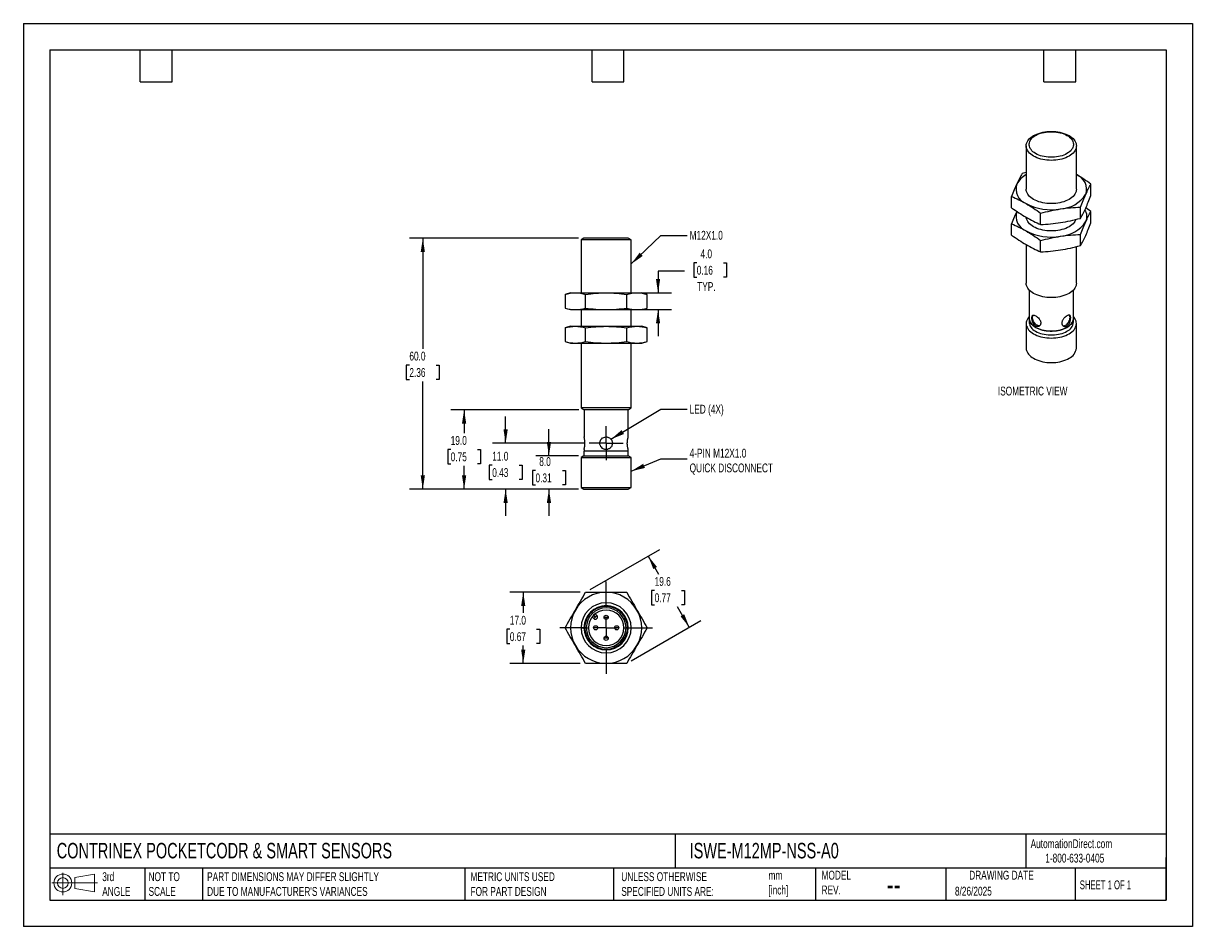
# Model space of a CAD drawing. Header units: millimetres. Extents: x 0 to 279, y 0 to 216.
import ezdxf

# ---------------------------------------------------------------- set-up
doc = ezdxf.new("R2010")
doc.units = ezdxf.units.MM
doc.linetypes.add('CENTERX2', pattern=[20.32, 12.7, -2.54, 2.54, -2.54])
doc.layers.add('CENTER', color=40, linetype='CENTERX2')
doc.layers.add('DIMENSIONS', color=140, linetype='Continuous', lineweight=25)
doc.layers.add('TEXT', color=140, linetype='Continuous', lineweight=25)
doc.styles.add('SLDTEXTSTYLE0', font='TXT', dxfattribs={"width": 0.7})
doc.styles.add('SLDTEXTSTYLE1', font='TXT', dxfattribs={"width": 0.65})
doc.dimstyles.new('SLDDIMSTYLE0', dxfattribs={"dimtxt": 2.158008, "dimasz": 3.302, "dimexe": 0, "dimexo": 0.0625, "dimgap": 0.539502, "dimtad": 0, "dimtih": 1, "dimtoh": 1, "dimdec": 1, "dimrnd": 1e-09, "dimzin": 4, "dimdsep": 46, "dimtxsty": 'SLDTEXTSTYLE0', "dimsah": 1, "dimcen": 0.09, "dimadec": 0, "dimazin": 1, "dimtfac": 1, "dimtdec": 1, "dimtmove": 0, "dimatfit": 0, "dimfxl": 0, "dimfrac": 2, "dimtolj": 1, "dimtzin": 12, "dimarcsym": 0})
doc.dimstyles.new('SLDDIMSTYLE1', dxfattribs={"dimtxt": 2.158008, "dimasz": 3.302, "dimexe": 0, "dimexo": 0.0625, "dimgap": 0.539502, "dimtad": 0, "dimtih": 1, "dimtoh": 1, "dimdec": 1, "dimrnd": 1e-09, "dimzin": 4, "dimdsep": 46, "dimtxsty": 'SLDTEXTSTYLE0', "dimsah": 1, "dimcen": 0.09, "dimadec": 0, "dimazin": 1, "dimtfac": 1, "dimtdec": 1, "dimtofl": 0, "dimtmove": 0, "dimatfit": 3, "dimfxl": 0, "dimfrac": 2, "dimtolj": 1, "dimtzin": 12, "dimarcsym": 0})
doc.dimstyles.new('SLDDIMSTYLE2', dxfattribs={"dimtxt": 0.18, "dimasz": 3.302, "dimexe": 0, "dimexo": 0.0625, "dimgap": 0, "dimtad": 0, "dimtih": 1, "dimtoh": 1, "dimdec": 0, "dimrnd": 1e-09, "dimzin": 0, "dimdsep": 46, "dimtxsty": 'Standard', "dimsah": 1, "dimcen": 0.09, "dimadec": 0, "dimazin": 0, "dimtfac": 3.302, "dimtdec": 0, "dimtofl": 0, "dimtmove": 0, "dimatfit": 3, "dimfxl": 0, "dimfrac": 2, "dimtolj": 1, "dimtzin": 0, "dimarcsym": 0})
doc.dimstyles.new('SLDDIMSTYLE3', dxfattribs={"dimtxt": 2.158008, "dimasz": 3.302, "dimexe": 0, "dimexo": 0.0625, "dimgap": 0.539502, "dimtad": 0, "dimtih": 1, "dimtoh": 1, "dimdec": 1, "dimrnd": 1e-09, "dimzin": 12, "dimdsep": 46, "dimtxsty": 'SLDTEXTSTYLE0', "dimsah": 1, "dimcen": 0.09, "dimadec": 0, "dimazin": 3, "dimtfac": 1, "dimtdec": 1, "dimtofl": 0, "dimtmove": 0, "dimatfit": 3, "dimfxl": 0, "dimfrac": 2, "dimtolj": 1, "dimtzin": 12, "dimarcsym": 0})

# ---------------------------------------------------------------- blocks, each defined once
blk = doc.blocks.new('Block11')
at = {"color": 7, "linetype": 'Continuous', "lineweight": 18}
for p, q in [((0, 2.88), (10.87, 2.88)), ((2.59, 5.31), (2.59, 0)), ((5.48, 4.17), (10.18, 5.03)), ((5.48, 1.6), (5.48, 4.17)), ((10.18, 5.03), (10.18, 0.73)), ((5.48, 1.6), (10.18, 0.73))]:
    blk.add_line(p, q, dxfattribs=at)
for radius in [2.15, 1.29]:
    blk.add_circle((2.59, 2.88), radius, dxfattribs=at)
blk = doc.blocks.new('Block12')
at = {"color": 7, "linetype": 'Continuous'}
blk.add_blockref('Block11', (0, 0), dxfattribs=at)
blk = doc.blocks.new('_D')
at = {"layer": 'DIMENSIONS'}
for p, q in [((125.59, 112.54), (125.59, 118.89)), ((132.69, 112.54), (122.42, 112.54)), ((122.38, 109.02), (121.66, 109.02)), ((121.66, 109.02), (121.66, 105.59)), ((128.8, 109.02), (129.52, 109.02)), ((129.52, 109.02), (129.52, 105.59)), ((121.66, 105.59), (122.38, 105.59)), ((132.69, 104.55), (122.42, 104.55)), ((125.59, 104.55), (125.59, 98.2)), ((129.52, 105.59), (128.8, 105.59))]:
    blk.add_line(p, q, dxfattribs=at)
for points in [[(125.59, 112.54), (126.1, 115.84), (125.08, 115.84)], [(125.59, 104.55), (125.08, 101.25), (126.1, 101.25)]]:
    blk.add_solid(points, dxfattribs=at)
at = {"layer": 'DIMENSIONS', "char_height": 2.117, "attachment_point": 1, "style": 'SLDTEXTSTYLE0'}
for s, insert in [('8.0', (123.28, 112.23)), ('0.31', (122.38, 108.32))]:
    blk.add_mtext(s, dxfattribs=dict(at, insert=insert))
blk = doc.blocks.new('_D_1')
at = {"layer": 'DIMENSIONS'}
for p, q in [((115.24, 115.55), (115.24, 121.9)), ((133.95, 115.55), (112.07, 115.55)), ((112.04, 110.29), (111.31, 110.29)), ((111.31, 110.29), (111.31, 106.86)), ((118.45, 110.29), (119.17, 110.29)), ((119.17, 110.29), (119.17, 106.86)), ((111.31, 106.86), (112.04, 106.86)), ((119.17, 106.86), (118.45, 106.86)), ((132.69, 104.55), (112.07, 104.55)), ((115.24, 104.55), (115.24, 98.2))]:
    blk.add_line(p, q, dxfattribs=at)
for points in [[(115.24, 115.55), (115.75, 118.85), (114.73, 118.85)], [(115.24, 104.55), (114.73, 101.25), (115.75, 101.25)]]:
    blk.add_solid(points, dxfattribs=at)
at = {"layer": 'DIMENSIONS', "char_height": 2.117, "attachment_point": 1, "style": 'SLDTEXTSTYLE0'}
for s, insert in [('11.0', (112.04, 113.5)), ('0.43', (112.04, 109.59))]:
    blk.add_mtext(s, dxfattribs=dict(at, insert=insert))
blk = doc.blocks.new('_D_2')
at = {"layer": 'DIMENSIONS'}
for p, q in [((132.72, 123.55), (102.14, 123.55)), ((105.32, 123.55), (105.32, 117.97)), ((102.11, 114.06), (101.39, 114.06)), ((101.39, 114.06), (101.39, 110.63)), ((108.52, 114.06), (109.25, 114.06)), ((109.25, 114.06), (109.25, 110.63)), ((101.39, 110.63), (102.11, 110.63)), ((105.32, 104.55), (105.32, 110.15)), ((109.25, 110.63), (108.52, 110.63)), ((132.69, 104.55), (102.14, 104.55))]:
    blk.add_line(p, q, dxfattribs=at)
for points in [[(105.32, 123.55), (104.81, 120.25), (105.82, 120.25)], [(105.32, 104.55), (105.82, 107.85), (104.81, 107.85)]]:
    blk.add_solid(points, dxfattribs=at)
at = {"layer": 'DIMENSIONS', "char_height": 2.117, "attachment_point": 1, "style": 'SLDTEXTSTYLE0'}
for s, insert in [('19.0', (102.11, 117.27)), ('0.75', (102.11, 113.36))]:
    blk.add_mtext(s, dxfattribs=dict(at, insert=insert))
blk = doc.blocks.new('_D_3')
at = {"layer": 'DIMENSIONS'}
for p, q in [((132.69, 164.55), (92.27, 164.55)), ((95.45, 164.55), (95.45, 138.13)), ((92.24, 134.22), (91.51, 134.22)), ((91.51, 134.22), (91.51, 130.79)), ((98.65, 134.22), (99.38, 134.22)), ((99.38, 134.22), (99.38, 130.79)), ((91.51, 130.79), (92.24, 130.79)), ((95.45, 104.55), (95.45, 130.31)), ((99.38, 130.79), (98.65, 130.79)), ((132.69, 104.55), (92.27, 104.55))]:
    blk.add_line(p, q, dxfattribs=at)
for points in [[(95.45, 164.55), (94.94, 161.25), (95.95, 161.25)], [(95.45, 104.55), (95.95, 107.85), (94.94, 107.85)]]:
    blk.add_solid(points, dxfattribs=at)
at = {"layer": 'DIMENSIONS', "char_height": 2.117, "attachment_point": 1, "style": 'SLDTEXTSTYLE0'}
for s, insert in [('60.0', (92.24, 137.43)), ('2.36', (92.24, 133.52))]:
    blk.add_mtext(s, dxfattribs=dict(at, insert=insert))
blk = doc.blocks.new('_D_4')
at = {"layer": 'DIMENSIONS'}
for p, q in [((158.01, 156.65), (151.66, 156.65)), ((151.66, 156.65), (151.66, 151.49)), ((160.91, 158.67), (160.19, 158.67)), ((160.19, 158.67), (160.19, 155.24)), ((167.33, 158.67), (168.05, 158.67)), ((168.05, 158.67), (168.05, 155.24)), ((160.19, 155.24), (160.91, 155.24)), ((168.05, 155.24), (167.33, 155.24)), ((147.89, 151.49), (154.84, 151.49)), ((147.89, 147.49), (154.84, 147.49)), ((151.66, 147.49), (151.66, 141.14))]:
    blk.add_line(p, q, dxfattribs=at)
for points in [[(151.66, 151.49), (152.17, 154.79), (151.16, 154.79)], [(151.66, 147.49), (151.16, 144.18), (152.17, 144.18)]]:
    blk.add_solid(points, dxfattribs=at)
at = {"layer": 'DIMENSIONS', "char_height": 2.117, "attachment_point": 1, "style": 'SLDTEXTSTYLE0'}
for s, insert in [('4.0', (161.81, 161.88)), ('0.16', (160.91, 157.96)), ('TYP.', (161.02, 154.05))]:
    blk.add_mtext(s, dxfattribs=dict(at, insert=insert))
blk = doc.blocks.new('SW_CENTERMARKSYMBOL_0')
at = {"layer": 'CENTER', "color": 0}
for p, q in [((0, 2.54), (0, 4.04)), ((-2.54, 0), (-4.04, 0)), ((0, 0), (-2.54, 0)), ((0, 0), (0, 2.54)), ((0, 0), (0, -2.54)), ((0, 0), (2.54, 0)), ((2.54, 0), (4.04, 0)), ((0, -2.54), (0, -4.04))]:
    blk.add_line(p, q, dxfattribs=at)
blk = doc.blocks.new('_D_5')
at = {"layer": 'DIMENSIONS'}
for p, q in [((133.08, 79.93), (116.27, 79.93)), ((119.45, 79.93), (119.45, 74.99)), ((116.24, 71.07), (115.51, 71.07)), ((115.51, 71.07), (115.51, 67.64)), ((122.65, 71.07), (123.38, 71.07)), ((123.38, 71.07), (123.38, 67.64)), ((115.51, 67.64), (116.24, 67.64)), ((119.45, 62.93), (119.45, 67.16)), ((123.38, 67.64), (122.65, 67.64)), ((133.08, 62.93), (116.27, 62.93))]:
    blk.add_line(p, q, dxfattribs=at)
for points in [[(119.45, 79.93), (118.94, 76.63), (119.95, 76.63)], [(119.45, 62.93), (119.95, 66.23), (118.94, 66.23)]]:
    blk.add_solid(points, dxfattribs=at)
at = {"layer": 'DIMENSIONS', "char_height": 2.117, "attachment_point": 1, "style": 'SLDTEXTSTYLE0'}
for s, insert in [('17.0', (116.24, 74.29)), ('0.67', (116.24, 70.37))]:
    blk.add_mtext(s, dxfattribs=dict(at, insert=insert))
blk = doc.blocks.new('_D_6')
at = {"layer": 'DIMENSIONS'}
for p, q in [((135.45, 80.56), (152.07, 90.16)), ((149.32, 88.57), (151.79, 84.28)), ((150.85, 80.37), (150.12, 80.37)), ((150.12, 80.37), (150.12, 76.94)), ((157.26, 80.37), (157.98, 80.37)), ((157.98, 80.37), (157.98, 76.94)), ((150.12, 76.94), (150.85, 76.94)), ((159.13, 71.57), (156.31, 76.46)), ((157.98, 76.94), (157.26, 76.94)), ((145.27, 63.56), (161.88, 73.16))]:
    blk.add_line(p, q, dxfattribs=at)
for points in [[(149.32, 88.57), (150.53, 85.46), (151.41, 85.96)], [(159.13, 71.57), (157.92, 74.68), (157.04, 74.17)]]:
    blk.add_solid(points, dxfattribs=at)
at = {"layer": 'DIMENSIONS', "char_height": 2.117, "attachment_point": 1, "style": 'SLDTEXTSTYLE0'}
for s, insert in [('19.6', (150.85, 83.58)), ('0.77', (150.85, 79.67))]:
    blk.add_mtext(s, dxfattribs=dict(at, insert=insert))
blk = doc.blocks.new('SW_CENTERMARKSYMBOL_1')
at = {"layer": 'CENTER', "color": 0}
for p, q in [((0, 5.08), (0, 11.04)), ((-5.08, 0), (-11.04, 0)), ((0, 0), (-2.54, 0)), ((0, 0), (0, 2.54)), ((0, 0), (0, -2.54)), ((0, 0), (2.54, 0)), ((5.08, 0), (11.04, 0)), ((0, -5.08), (0, -11.04))]:
    blk.add_line(p, q, dxfattribs=at)

msp = doc.modelspace()

# ---------------------------------------------------------------- linework, layer by layer
at = {"color": 7, "linetype": 'Continuous'}
for p, q in [((0, 215.9), (0, 0)), ((0, 215.9), (279.4, 215.9)), ((279.4, 215.9), (279.4, 0)), ((279.4, 0), (0, 0))]:
    msp.add_line(p, q, dxfattribs=at)
for p, q in [((239.63, 186.62), (239.63, 176.28)), ((251.63, 176.28), (251.63, 186.62)), ((239.63, 180.23), (238.69, 180)), ((255.12, 174.77), (255.12, 177.46)), ((236.15, 171.84), (236.15, 174.53)), ((243.09, 167.83), (243.09, 170.52)), ((252.58, 169.3), (252.58, 171.99)), ((255.12, 170.93), (253.87, 171.8)), ((255.12, 168.24), (255.12, 170.93)), ((236.15, 165.31), (236.15, 168)), ((252.58, 162.77), (252.58, 165.46)), ((133.96, 164.55), (133.26, 164.15)), ((133.26, 164.15), (133.26, 151.49)), ((145.26, 164.15), (133.26, 164.15)), ((144.56, 164.55), (133.96, 164.55)), ((145.26, 164.15), (144.56, 164.55)), ((145.26, 151.49), (145.26, 164.15)), ((239.63, 163.01), (239.63, 153.82)), ((243.09, 161.3), (243.09, 163.99)), ((251.63, 153.82), (251.63, 162.54)), ((130.76, 151.49), (129.45, 151.13)), ((129.45, 151.13), (129.45, 147.84)), ((130.76, 151.49), (131.9, 151.49)), ((131.9, 151.49), (139.26, 151.49)), ((134.35, 147.84), (134.35, 151.13)), ((139.26, 151.49), (146.62, 151.49)), ((144.17, 147.84), (144.17, 151.13)), ((146.62, 151.49), (147.76, 151.49)), ((149.07, 151.13), (147.76, 151.49)), ((149.07, 147.84), (149.07, 151.13)), ((240.36, 152.17), (240.36, 145.39)), ((250.91, 145.39), (250.91, 152.17)), ((129.45, 147.84), (130.76, 147.49)), ((130.76, 147.49), (131.9, 147.49)), ((131.9, 147.49), (139.26, 147.49)), ((133.26, 147.49), (133.26, 143.49)), ((139.26, 147.49), (146.62, 147.49)), ((145.26, 143.49), (145.26, 147.49)), ((146.62, 147.49), (147.76, 147.49)), ((147.76, 147.49), (149.07, 147.84)), ((240.33, 145.39), (240.33, 144.48)), ((250.93, 144.48), (250.93, 145.39)), ((130.76, 143.49), (129.45, 143.13)), ((129.45, 143.13), (129.45, 139.84)), ((130.76, 143.49), (131.9, 143.49)), ((131.9, 143.49), (139.26, 143.49)), ((134.35, 139.84), (134.35, 143.13)), ((139.26, 143.49), (146.62, 143.49)), ((144.17, 139.84), (144.17, 143.13)), ((146.62, 143.49), (147.76, 143.49)), ((149.07, 143.13), (147.76, 143.49)), ((149.07, 139.84), (149.07, 143.13)), ((239.63, 144.15), (239.63, 138.29)), ((251.63, 138.29), (251.63, 144.15)), ((129.45, 139.84), (130.76, 139.49)), ((147.76, 139.49), (149.07, 139.84)), ((130.76, 139.49), (131.9, 139.49)), ((131.9, 139.49), (139.26, 139.49)), ((133.26, 139.49), (133.26, 123.97)), ((139.26, 139.49), (146.62, 139.49)), ((145.26, 123.97), (145.26, 139.49)), ((146.62, 139.49), (147.76, 139.49)), ((133.26, 123.97), (133.99, 123.55)), ((145.26, 123.97), (133.26, 123.97)), ((133.99, 123.55), (133.99, 117.05)), ((144.54, 123.55), (133.99, 123.55)), ((144.54, 123.55), (145.26, 123.97)), ((144.54, 117.03), (144.54, 123.55)), ((133.96, 112.54), (133.26, 112.13)), ((133.26, 112.13), (133.26, 104.96)), ((133.26, 112.13), (145.26, 112.13)), ((133.96, 113.66), (133.96, 112.54)), ((144.56, 113.66), (133.96, 113.66)), ((133.96, 112.54), (144.56, 112.54)), ((133.99, 114.06), (133.99, 113.66)), ((144.54, 113.66), (144.54, 114.05)), ((144.56, 112.54), (144.56, 113.66)), ((145.26, 112.13), (144.56, 112.54)), ((145.26, 104.96), (145.26, 112.13)), ((133.26, 104.96), (145.26, 104.96)), ((133.26, 104.96), (133.96, 104.55)), ((133.96, 104.55), (144.56, 104.55)), ((144.56, 104.55), (145.26, 104.96)), ((136.29, 73.62), (135.89, 74.02)), ((136.64, 73.97), (136.22, 74.4)), ((136.71, 74.05), (136.29, 74.47)), ((137.07, 74.4), (136.67, 74.8)), ((137.07, 74.4), (136.71, 74.05)), ((133.26, 71.43), (133.96, 71.43)), ((134.51, 71.43), (135.01, 71.43)), ((143.51, 71.43), (144.01, 71.43)), ((144.56, 71.43), (145.26, 71.43))]:
    msp.add_line(p, q)
at = {"flags": 128}
for points in [[(249.88, 189.07), (250.23, 188.85), (250.55, 188.61), (250.83, 188.35), (251.07, 188.09), (251.27, 187.81), (251.43, 187.52), (251.54, 187.22), (251.61, 186.92), (251.63, 186.62), (251.61, 186.32), (251.54, 186.02), (251.43, 185.73), (251.27, 185.44), (251.07, 185.16), (250.83, 184.89), (250.55, 184.64), (250.23, 184.4), (249.88, 184.17), (249.49, 183.97), (249.08, 183.78), (248.63, 183.62), (248.17, 183.48), (247.69, 183.37), (247.19, 183.28), (246.68, 183.21), (246.16, 183.17), (245.63, 183.16), (245.11, 183.17), (244.59, 183.21), (244.08, 183.28), (243.58, 183.37), (243.1, 183.48), (242.63, 183.62), (242.19, 183.78), (241.78, 183.97), (241.39, 184.17), (241.04, 184.4), (240.72, 184.64), (240.44, 184.89), (240.2, 185.16), (240, 185.44), (239.84, 185.73), (239.73, 186.02), (239.66, 186.32), (239.63, 186.62), (239.66, 186.92), (239.73, 187.22), (239.84, 187.52), (240, 187.81), (240.2, 188.09), (240.44, 188.35), (240.72, 188.61), (241.04, 188.85), (241.39, 189.07), (241.78, 189.28), (242.19, 189.46), (242.63, 189.62), (243.1, 189.76), (243.58, 189.88), (244.08, 189.97), (244.59, 190.03), (245.11, 190.07), (245.63, 190.09), (246.16, 190.07), (246.68, 190.03), (247.19, 189.97), (247.69, 189.88), (248.17, 189.76), (248.63, 189.62), (249.08, 189.46), (249.49, 189.28), (249.88, 189.07)], [(249.38, 189.12), (249.71, 188.91), (250.01, 188.68), (250.27, 188.44), (250.48, 188.19), (250.66, 187.92), (250.79, 187.65), (250.88, 187.37), (250.93, 187.09), (250.93, 186.81), (250.88, 186.53), (250.79, 186.25), (250.66, 185.98), (250.48, 185.72), (250.27, 185.46), (250.01, 185.22), (249.71, 185), (249.38, 184.79), (249.02, 184.6), (248.63, 184.43), (248.21, 184.28), (247.78, 184.15), (247.32, 184.05), (246.85, 183.97), (246.37, 183.92), (245.88, 183.9), (245.39, 183.9), (244.9, 183.92), (244.42, 183.97), (243.95, 184.05), (243.49, 184.15), (243.06, 184.28), (242.64, 184.43), (242.25, 184.6), (241.89, 184.79), (241.56, 185), (241.26, 185.22), (241, 185.46), (240.79, 185.72), (240.61, 185.98), (240.48, 186.25), (240.39, 186.53), (240.34, 186.81), (240.34, 187.09), (240.39, 187.37), (240.48, 187.65), (240.61, 187.92), (240.79, 188.19), (241, 188.44), (241.26, 188.68), (241.56, 188.91), (241.89, 189.12), (242.25, 189.31), (242.64, 189.48), (243.06, 189.63), (243.49, 189.75), (243.95, 189.85), (244.42, 189.93), (244.9, 189.98), (245.39, 190.01), (245.88, 190.01), (246.37, 189.98), (246.85, 189.93), (247.32, 189.85), (247.78, 189.75), (248.21, 189.63), (248.63, 189.48), (249.02, 189.31), (249.38, 189.12)], [(251.63, 176.28), (251.61, 175.98), (251.54, 175.68), (251.43, 175.39), (251.27, 175.1), (251.07, 174.82), (250.83, 174.55), (250.55, 174.3), (250.23, 174.06), (249.88, 173.83), (249.49, 173.63), (249.08, 173.45), (248.63, 173.28), (248.17, 173.14), (247.69, 173.03), (247.19, 172.94), (246.68, 172.87), (246.16, 172.83), (245.63, 172.82), (245.11, 172.83), (244.59, 172.87), (244.08, 172.94), (243.58, 173.03), (243.1, 173.14), (242.63, 173.28), (242.19, 173.45), (241.78, 173.63), (241.39, 173.83), (241.04, 174.06), (240.72, 174.3), (240.44, 174.55), (240.2, 174.82), (240, 175.1), (239.84, 175.39), (239.73, 175.68), (239.66, 175.98), (239.63, 176.28)], [(251.5, 169.03), (251.43, 168.86), (251.27, 168.57), (251.07, 168.29), (250.83, 168.02), (250.55, 167.77), (250.23, 167.53), (249.88, 167.3), (249.49, 167.1), (249.08, 166.91), (248.63, 166.75), (248.17, 166.61), (247.69, 166.5), (247.19, 166.41), (246.68, 166.34), (246.16, 166.3), (245.63, 166.29), (245.11, 166.3), (244.59, 166.34), (244.08, 166.41), (243.58, 166.5), (243.1, 166.61), (242.63, 166.75), (242.19, 166.91), (241.78, 167.1), (241.39, 167.3), (241.04, 167.53), (240.72, 167.77), (240.44, 168.02), (240.2, 168.29), (240, 168.57), (239.84, 168.86), (239.73, 169.15), (239.66, 169.45), (239.65, 169.52)], [(251.63, 153.82), (251.61, 153.51), (251.54, 153.21), (251.43, 152.92), (251.27, 152.63), (251.07, 152.35), (250.83, 152.08), (250.55, 151.83), (250.23, 151.59), (249.88, 151.37), (249.49, 151.16), (249.08, 150.98), (248.63, 150.82), (248.17, 150.68), (247.69, 150.56), (247.19, 150.47), (246.68, 150.4), (246.16, 150.37), (245.63, 150.35), (245.11, 150.37), (244.59, 150.4), (244.08, 150.47), (243.58, 150.56), (243.1, 150.68), (242.63, 150.82), (242.19, 150.98), (241.78, 151.16), (241.39, 151.37), (241.04, 151.59), (240.72, 151.83), (240.44, 152.08), (240.2, 152.35), (240, 152.63), (239.84, 152.92), (239.73, 153.21), (239.66, 153.51), (239.63, 153.82)], [(240.36, 145.8), (240.2, 145.61), (240, 145.34), (239.84, 145.05), (239.73, 144.75), (239.66, 144.45), (239.63, 144.15), (239.66, 143.85), (239.73, 143.55), (239.84, 143.25), (240, 142.97), (240.2, 142.69), (240.44, 142.42), (240.72, 142.16), (241.04, 141.92), (241.39, 141.7), (241.78, 141.5), (242.19, 141.31), (242.63, 141.15), (243.1, 141.01), (243.58, 140.9), (244.08, 140.8), (244.59, 140.74), (245.11, 140.7), (245.63, 140.69), (246.16, 140.7), (246.68, 140.74), (247.19, 140.8), (247.69, 140.9), (248.17, 141.01), (248.63, 141.15), (249.08, 141.31), (249.49, 141.5), (249.88, 141.7)], [(250.91, 145.69), (250.93, 145.53), (250.93, 145.25), (250.88, 144.97), (250.79, 144.69), (250.66, 144.42), (250.48, 144.16), (250.27, 143.9), (250.01, 143.66), (249.71, 143.44), (249.38, 143.23), (249.02, 143.04), (248.63, 142.87), (248.21, 142.72), (247.78, 142.59), (247.32, 142.49), (246.85, 142.42), (246.37, 142.36), (245.88, 142.34), (245.39, 142.34), (244.9, 142.36), (244.42, 142.42), (243.95, 142.49), (243.49, 142.59), (243.06, 142.72), (242.64, 142.87), (242.25, 143.04), (241.89, 143.23), (241.56, 143.44), (241.26, 143.66), (241, 143.9), (240.79, 144.16), (240.61, 144.42), (240.48, 144.69), (240.39, 144.97), (240.34, 145.25), (240.34, 145.53), (240.36, 145.69)], [(240.36, 145.39), (240.37, 145.25), (240.41, 144.97), (240.5, 144.7), (240.63, 144.43), (240.81, 144.16), (241.03, 143.91), (241.28, 143.67), (241.58, 143.45), (241.9, 143.24), (242.27, 143.05), (242.65, 142.88), (243.07, 142.73), (243.5, 142.61), (243.96, 142.51), (244.43, 142.43), (244.91, 142.38), (245.39, 142.35), (245.88, 142.35), (246.36, 142.38), (246.84, 142.43), (247.31, 142.51), (247.77, 142.61), (248.2, 142.73), (248.62, 142.88), (249, 143.05), (249.36, 143.24), (249.69, 143.45), (249.99, 143.67), (250.24, 143.91), (250.46, 144.16), (250.64, 144.43), (250.77, 144.7), (250.86, 144.97), (250.9, 145.25), (250.91, 145.39)], [(242.85, 143.62), (242.75, 143.6), (242.59, 143.61), (242.41, 143.66), (242.22, 143.75), (242.04, 143.87), (241.86, 144.03), (241.69, 144.22), (241.54, 144.43), (241.41, 144.65), (241.3, 144.89), (241.23, 145.13), (241.18, 145.36), (241.16, 145.58), (241.18, 145.79), (241.23, 145.97), (241.3, 146.11), (241.36, 146.18)], [(248.37, 143.64), (248.52, 143.61), (248.69, 143.61), (248.86, 143.66), (249.05, 143.75), (249.23, 143.87), (249.41, 144.03), (249.58, 144.22), (249.73, 144.43), (249.86, 144.65), (249.97, 144.89), (250.04, 145.13), (250.09, 145.36), (250.11, 145.58), (250.09, 145.79), (250.04, 145.97), (249.97, 146.11), (249.93, 146.16)], [(249.88, 141.7), (250.23, 141.92), (250.55, 142.16), (250.83, 142.42), (251.07, 142.69), (251.27, 142.97), (251.43, 143.25), (251.54, 143.55), (251.61, 143.85), (251.63, 144.15), (251.61, 144.45), (251.54, 144.75), (251.43, 145.05), (251.27, 145.34), (251.07, 145.61), (250.91, 145.8)], [(240.33, 144.48), (240.34, 144.34), (240.39, 144.06), (240.48, 143.78), (240.61, 143.51), (240.79, 143.24), (241, 142.99), (241.26, 142.75), (241.56, 142.53), (241.89, 142.32), (242.25, 142.13), (242.64, 141.96), (243.06, 141.81), (243.49, 141.68), (243.95, 141.58), (244.42, 141.5), (244.9, 141.45), (245.39, 141.42), (245.88, 141.42), (246.37, 141.45), (246.85, 141.5), (247.32, 141.58), (247.78, 141.68), (248.21, 141.81), (248.63, 141.96), (249.02, 142.13), (249.38, 142.32)], [(239.63, 138.29), (239.66, 137.99), (239.73, 137.69), (239.84, 137.39), (240, 137.11), (240.2, 136.83), (240.44, 136.56), (240.72, 136.3), (241.04, 136.06), (241.39, 135.84), (241.78, 135.64), (242.19, 135.45), (242.63, 135.29), (243.1, 135.15), (243.58, 135.03), (244.08, 134.94), (244.59, 134.88), (245.11, 134.84), (245.63, 134.83), (246.16, 134.84), (246.68, 134.88), (247.19, 134.94), (247.69, 135.03), (248.17, 135.15), (248.63, 135.29), (249.08, 135.45), (249.49, 135.64), (249.88, 135.84)], [(136.64, 73.97), (136.57, 73.91), (136.51, 73.84), (136.45, 73.78), (136.39, 73.72), (136.35, 73.68), (136.32, 73.65), (136.3, 73.63), (136.29, 73.62)]]:
    msp.add_lwpolyline(points, dxfattribs=at)
for centre, radius, start, end in [((242.13, 175.05), 5.33, 117.9109, 151.9685), ((250.31, 176.25), 3.75, 340.7317, 69.0652), ((240.96, 176.32), 3.75, 160.7317, 249.0652), ((247.37, 179.29), 7.76, 273.4335, 326.5611), ((240.97, 169.79), 3.76, 161.8376, 249.0053), ((245.62, 184.37), 13.02, 242.6027, 279.8113), ((251.15, 169.76), 2.99, 334.7047, 32.4137), ((247.37, 172.76), 7.76, 273.4335, 326.5611), ((245.62, 177.84), 13.02, 242.6027, 279.8113), ((248.32, 144.72), 2.63, 293.8761, 354.8037), ((248.65, 138.58), 3, 294.2025, 354.4774), ((139.26, 71.43), 8.5, 90, 150), ((139.26, 71.43), 8.5, 30, 90), ((139.26, 71.43), 8.5, 150, 210), ((139.26, 71.43), 6, 0, 180), ((139.26, 71.43), 5.3, 0, 180), ((139.26, 71.43), 4.75, 0, 180), ((139.26, 71.43), 4.25, 0, 180), ((139.26, 71.43), 8.5, 330, 30), ((136.68, 74.01), 0.55, 225, 45), ((136.68, 74.01), 0.05, 225, 45), ((139.26, 71.43), 6, 180, 0), ((139.26, 71.43), 5.3, 180, 0), ((139.26, 71.43), 4.75, 180, 0), ((139.26, 71.43), 4.25, 180, 0), ((139.26, 71.43), 8.5, 210, 270), ((139.26, 71.43), 8.5, 270, 330)]:
    msp.add_arc(centre, radius, start, end)
for points in [[(238.69, 180), (238.27, 179.27), (237.85, 178.47), (237.42, 177.55)], [(255.12, 177.46), (253.96, 178.31), (252.81, 179.08), (251.65, 179.75)], [(237.42, 177.55), (237, 176.64), (236.58, 175.62), (236.15, 174.53)], [(253.85, 175.01), (254.27, 175.93), (254.69, 176.73), (255.12, 177.46)], [(236.15, 174.53), (237.31, 174.04), (238.46, 173.49), (239.62, 172.81)], [(252.58, 171.99), (253, 173.08), (253.42, 174.1), (253.85, 175.01)], [(253.85, 171.75), (254.27, 172.66), (254.69, 173.69), (255.12, 174.77)], [(236.15, 171.84), (237.31, 171), (238.46, 170.22), (239.62, 169.55)], [(239.62, 172.81), (240.79, 172.14), (241.94, 171.37), (243.09, 170.52)], [(243.09, 170.52), (244.67, 170.94), (246.25, 171.3), (247.83, 171.54)], [(247.83, 171.54), (249.42, 171.79), (251, 171.92), (252.58, 171.99)], [(252.58, 169.3), (253, 170.03), (253.42, 170.83), (253.85, 171.75)], [(253.85, 168.48), (254.27, 169.4), (254.69, 170.2), (255.12, 170.93)], [(236.15, 168), (237.31, 167.51), (238.46, 166.95), (239.62, 166.28)], [(239.62, 169.55), (240.79, 168.88), (241.94, 168.32), (243.09, 167.83)], [(243.09, 167.83), (244.67, 167.9), (246.25, 168.03), (247.83, 168.28)], [(247.83, 168.28), (249.42, 168.52), (251, 168.88), (252.58, 169.3)], [(252.58, 165.46), (253, 166.54), (253.42, 167.56), (253.85, 168.48)], [(253.85, 165.22), (254.27, 166.13), (254.69, 167.15), (255.12, 168.24)], [(236.15, 165.31), (237.31, 164.46), (238.46, 163.69), (239.62, 163.02)], [(239.62, 166.28), (240.79, 165.61), (241.94, 164.83), (243.09, 163.99)], [(243.09, 163.99), (244.67, 164.41), (246.25, 164.77), (247.83, 165.01)], [(247.83, 165.01), (249.42, 165.26), (251, 165.39), (252.58, 165.46)], [(252.58, 162.77), (253, 163.5), (253.42, 164.3), (253.85, 165.22)], [(239.62, 163.02), (240.79, 162.34), (241.94, 161.79), (243.09, 161.3)], [(247.83, 161.75), (249.42, 161.99), (251, 162.35), (252.58, 162.77)], [(243.09, 161.3), (244.67, 161.37), (246.25, 161.5), (247.83, 161.75)], [(129.45, 151.13), (130.26, 151.35), (131.08, 151.49), (131.9, 151.49)], [(131.9, 151.49), (132.72, 151.49), (133.54, 151.35), (134.35, 151.13)], [(134.35, 151.13), (135.98, 151.35), (137.62, 151.49), (139.26, 151.49)], [(139.26, 151.49), (140.9, 151.49), (142.54, 151.35), (144.17, 151.13)], [(144.17, 151.13), (144.98, 151.35), (145.8, 151.49), (146.62, 151.49)], [(146.62, 151.49), (147.44, 151.49), (148.26, 151.35), (149.07, 151.13)], [(129.45, 147.84), (130.26, 147.62), (131.08, 147.49), (131.9, 147.49)], [(131.9, 147.49), (132.72, 147.49), (133.54, 147.62), (134.35, 147.84)], [(134.35, 147.84), (135.98, 147.62), (137.62, 147.49), (139.26, 147.49)], [(139.26, 147.49), (140.9, 147.49), (142.54, 147.62), (144.17, 147.84)], [(144.17, 147.84), (144.98, 147.62), (145.8, 147.49), (146.62, 147.49)], [(146.62, 147.49), (147.44, 147.49), (148.26, 147.62), (149.07, 147.84)], [(129.45, 143.13), (130.26, 143.35), (131.08, 143.49), (131.9, 143.49)], [(131.9, 143.49), (132.72, 143.49), (133.54, 143.35), (134.35, 143.13)], [(134.35, 143.13), (135.98, 143.35), (137.62, 143.49), (139.26, 143.49)], [(139.26, 143.49), (140.9, 143.49), (142.54, 143.35), (144.17, 143.13)], [(144.17, 143.13), (144.98, 143.35), (145.8, 143.49), (146.62, 143.49)], [(146.62, 143.49), (147.44, 143.49), (148.26, 143.35), (149.07, 143.13)], [(129.45, 139.84), (130.26, 139.62), (131.08, 139.49), (131.9, 139.49)], [(131.9, 139.49), (132.72, 139.49), (133.54, 139.62), (134.35, 139.84)], [(134.35, 139.84), (135.98, 139.62), (137.62, 139.49), (139.26, 139.49)], [(139.26, 139.49), (140.9, 139.49), (142.54, 139.62), (144.17, 139.84)], [(144.17, 139.84), (144.98, 139.62), (145.8, 139.49), (146.62, 139.49)], [(146.62, 139.49), (147.44, 139.49), (148.26, 139.62), (149.07, 139.84)], [(131.9, 75.68), (132.72, 77.1), (133.54, 78.52), (134.35, 79.93)], [(134.35, 79.93), (135.98, 79.93), (137.62, 79.93), (139.26, 79.93)], [(139.26, 79.93), (140.9, 79.93), (142.54, 79.93), (144.17, 79.93)], [(144.17, 79.93), (144.98, 78.52), (145.8, 77.1), (146.62, 75.68)], [(129.45, 71.43), (130.26, 72.84), (131.08, 74.26), (131.9, 75.68)], [(146.62, 75.68), (147.44, 74.26), (148.26, 72.84), (149.07, 71.43)], [(131.9, 67.18), (131.08, 68.6), (130.26, 70.02), (129.45, 71.43)], [(149.07, 71.43), (148.26, 70.02), (147.44, 68.6), (146.62, 67.18)], [(134.35, 62.93), (133.54, 64.34), (132.72, 65.76), (131.9, 67.18)], [(146.62, 67.18), (145.8, 65.76), (144.98, 64.34), (144.17, 62.93)], [(139.26, 62.93), (137.62, 62.93), (135.98, 62.93), (134.35, 62.93)], [(144.17, 62.93), (142.54, 62.93), (140.9, 62.93), (139.26, 62.93)]]:
    msp.add_open_spline(points, degree=3)
for points, knots in [([(237.4, 170.97), (237.3, 170.75), (237.1, 170.31), (236.68, 169.33), (236.37, 168.53), (236.15, 168)], [0, 0, 0, 0, 0.234763, 0.489052, 1, 1, 1, 1]), ([(241, 145.49), (241, 145.41), (241, 145.32), (241.02, 145.15), (241.04, 145.05), (241.1, 144.77), (241.15, 144.58), (241.31, 144.22), (241.41, 144.05), (241.58, 143.83), (241.64, 143.77), (241.77, 143.65), (241.84, 143.6), (241.98, 143.52), (242.05, 143.49), (242.19, 143.45), (242.26, 143.44), (242.41, 143.43), (242.48, 143.44), (242.61, 143.47), (242.67, 143.5), (242.79, 143.57), (242.84, 143.61), (242.94, 143.71), (242.98, 143.77), (243.08, 143.95), (243.12, 144.11), (243.12, 144.35), (243.11, 144.43), (243.08, 144.6), (243.05, 144.68), (242.98, 144.85), (242.94, 144.94), (242.84, 145.11), (242.79, 145.19), (242.61, 145.42), (242.48, 145.57), (242.26, 145.76), (242.19, 145.82), (242.05, 145.93), (241.97, 145.97), (241.77, 146.09), (241.63, 146.15), (241.41, 146.19), (241.31, 146.18), (241.19, 146.11), (241.16, 146.08), (241.1, 146), (241.08, 145.95), (241.04, 145.85), (241.02, 145.78), (241, 145.65), (241, 145.57), (241, 145.49)], [0, 0, 0, 0, 0.03125, 0.03125, 0.0625, 0.0625, 0.125, 0.125, 0.1875, 0.1875, 0.21875, 0.21875, 0.25, 0.25, 0.28125, 0.28125, 0.3125, 0.3125, 0.34375, 0.34375, 0.375, 0.375, 0.40625, 0.40625, 0.4375, 0.4375, 0.5, 0.5, 0.53125, 0.53125, 0.5625, 0.5625, 0.59375, 0.59375, 0.625, 0.625, 0.6875, 0.6875, 0.71875, 0.71875, 0.75, 0.75, 0.8125, 0.8125, 0.875, 0.875, 0.90625, 0.90625, 0.9375, 0.9375, 0.96875, 0.96875, 1, 1, 1, 1]), ([(249.36, 143.56), (249.29, 143.52), (249.22, 143.49), (249.08, 143.45), (249.01, 143.44), (248.79, 143.43), (248.66, 143.47), (248.42, 143.6), (248.32, 143.71), (248.22, 143.89), (248.2, 143.96), (248.16, 144.11), (248.15, 144.19), (248.15, 144.35), (248.16, 144.43), (248.2, 144.6), (248.22, 144.68), (248.29, 144.86), (248.33, 144.94), (248.43, 145.11), (248.48, 145.19), (248.6, 145.35), (248.66, 145.42), (248.8, 145.57), (248.87, 145.63), (249.08, 145.83), (249.23, 145.93), (249.44, 146.05), (249.5, 146.09), (249.63, 146.14), (249.69, 146.16), (249.81, 146.18), (249.86, 146.18), (249.96, 146.17), (250, 146.15), (250.12, 146.09), (250.18, 146.01), (250.23, 145.84), (250.25, 145.78), (250.27, 145.64), (250.27, 145.57), (250.27, 145.33), (250.25, 145.14), (250.17, 144.77), (250.12, 144.58), (250, 144.31), (249.96, 144.22), (249.86, 144.06), (249.81, 143.98), (249.69, 143.83), (249.63, 143.77), (249.5, 143.65), (249.44, 143.61), (249.36, 143.56)], [0, 0, 0, 0, 0.03125, 0.03125, 0.0625, 0.0625, 0.125, 0.125, 0.1875, 0.1875, 0.21875, 0.21875, 0.25, 0.25, 0.28125, 0.28125, 0.3125, 0.3125, 0.34375, 0.34375, 0.375, 0.375, 0.40625, 0.40625, 0.4375, 0.4375, 0.5, 0.5, 0.53125, 0.53125, 0.5625, 0.5625, 0.59375, 0.59375, 0.625, 0.625, 0.6875, 0.6875, 0.71875, 0.71875, 0.75, 0.75, 0.8125, 0.8125, 0.875, 0.875, 0.90625, 0.90625, 0.9375, 0.9375, 0.96875, 0.96875, 1, 1, 1, 1]), ([(133.99, 114.06), (133.99, 114.06), (133.98, 114.04), (133.99, 114.09), (134.01, 114.16), (134.04, 114.28), (134.09, 114.48), (134.15, 114.8), (134.2, 115.27), (134.21, 115.69), (134.18, 116.02), (134.15, 116.33), (134.08, 116.67), (134.02, 116.94), (133.99, 117.05), (133.99, 117.05), (133.99, 117.05)], [0, 0, 0, 0, 0.016385, 0.069579, 0.124443, 0.178107, 0.233364, 0.338415, 0.440931, 0.545775, 0.599394, 0.654698, 0.762404, 0.866502, 0.969456, 1, 1, 1, 1]), ([(137.76, 115.55), (137.76, 115.45), (137.77, 115.35), (137.81, 115.16), (137.84, 115.07), (137.95, 114.79), (138.06, 114.63), (138.34, 114.35), (138.5, 114.24), (138.78, 114.13), (138.87, 114.1), (139.06, 114.06), (139.16, 114.05), (139.36, 114.05), (139.46, 114.06), (139.65, 114.1), (139.75, 114.13), (139.93, 114.21), (140.01, 114.25), (140.18, 114.36), (140.25, 114.42), (140.39, 114.56), (140.45, 114.64), (140.56, 114.8), (140.61, 114.89), (140.72, 115.16), (140.76, 115.36), (140.76, 115.65), (140.75, 115.75), (140.71, 115.94), (140.68, 116.04), (140.61, 116.22), (140.56, 116.31), (140.45, 116.47), (140.39, 116.54), (140.18, 116.75), (140.02, 116.86), (139.74, 116.98), (139.65, 117), (139.46, 117.04), (139.36, 117.05), (139.06, 117.05), (138.86, 117.01), (138.5, 116.86), (138.34, 116.75), (138.13, 116.54), (138.07, 116.47), (137.96, 116.3), (137.91, 116.22), (137.84, 116.04), (137.81, 115.94), (137.77, 115.75), (137.76, 115.65), (137.76, 115.55)], [0, 0, 0, 0, 0.03125, 0.03125, 0.0625, 0.0625, 0.125, 0.125, 0.1875, 0.1875, 0.21875, 0.21875, 0.25, 0.25, 0.28125, 0.28125, 0.3125, 0.3125, 0.34375, 0.34375, 0.375, 0.375, 0.40625, 0.40625, 0.4375, 0.4375, 0.5, 0.5, 0.53125, 0.53125, 0.5625, 0.5625, 0.59375, 0.59375, 0.625, 0.625, 0.6875, 0.6875, 0.71875, 0.71875, 0.75, 0.75, 0.8125, 0.8125, 0.875, 0.875, 0.90625, 0.90625, 0.9375, 0.9375, 0.96875, 0.96875, 1, 1, 1, 1]), ([(144.54, 114.05), (144.53, 114.07), (144.53, 114.09), (144.49, 114.21), (144.45, 114.38), (144.39, 114.69), (144.33, 115.14), (144.31, 115.55), (144.33, 115.88), (144.35, 116.13), (144.38, 116.35), (144.43, 116.62), (144.49, 116.88), (144.53, 117.04), (144.53, 117.03), (144.53, 117.03)], [0, 0, 0, 0, 0.094262, 0.148067, 0.203512, 0.309721, 0.412524, 0.516333, 0.569611, 0.624573, 0.678198, 0.733408, 0.838471, 0.94131, 1, 1, 1, 1]), ([(144.36, 71.43), (144.36, 71.76), (144.33, 72.1), (144.2, 72.75), (144.1, 73.07), (143.72, 74), (143.34, 74.56), (142.39, 75.51), (141.83, 75.88), (140.59, 76.4), (139.93, 76.53), (138.59, 76.53), (137.93, 76.4), (136.69, 75.88), (136.13, 75.51), (135.18, 74.56), (134.8, 74), (134.29, 72.76), (134.16, 72.1), (134.16, 71.43)], [0, 0, 0, 0, 0.0625, 0.0625, 0.125, 0.125, 0.25, 0.25, 0.375, 0.375, 0.5, 0.5, 0.625, 0.625, 0.75, 0.75, 0.875, 0.875, 1, 1, 1, 1]), ([(138.76, 73.93), (138.76, 74.06), (138.81, 74.19), (139, 74.38), (139.13, 74.43), (139.26, 74.43)], [0, 0, 0, 0, 0.5, 0.5, 1, 1, 1, 1]), ([(139.26, 73.43), (139.13, 73.43), (139, 73.48), (138.81, 73.67), (138.76, 73.8), (138.76, 73.93)], [0, 0, 0, 0, 0.5, 0.5, 1, 1, 1, 1]), ([(139.26, 73.93), (139.13, 73.93), (139, 73.93), (138.81, 73.93), (138.76, 73.93), (138.76, 73.93)], [0, 0, 0, 0, 0.5, 0.5, 1, 1, 1, 1]), ([(139.26, 74.43), (139.39, 74.43), (139.52, 74.38), (139.71, 74.19), (139.76, 74.06), (139.76, 73.93)], [0, 0, 0, 0, 0.5, 0.5, 1, 1, 1, 1]), ([(139.76, 73.93), (139.76, 73.93), (139.71, 73.93), (139.52, 73.93), (139.39, 73.93), (139.26, 73.93)], [0, 0, 0, 0, 0.5, 0.5, 1, 1, 1, 1]), ([(139.76, 73.93), (139.76, 73.8), (139.71, 73.67), (139.52, 73.48), (139.39, 73.43), (139.26, 73.43)], [0, 0, 0, 0, 0.5, 0.5, 1, 1, 1, 1]), ([(134.16, 71.43), (134.16, 71.09), (134.19, 70.76), (134.32, 70.11), (134.42, 69.79), (134.8, 68.86), (135.18, 68.3), (136.13, 67.35), (136.69, 66.97), (137.93, 66.46), (138.59, 66.33), (139.93, 66.33), (140.59, 66.46), (141.83, 66.97), (142.39, 67.35), (143.34, 68.3), (143.72, 68.86), (144.23, 70.1), (144.36, 70.76), (144.36, 71.43)], [0, 0, 0, 0, 0.0625, 0.0625, 0.125, 0.125, 0.25, 0.25, 0.375, 0.375, 0.5, 0.5, 0.625, 0.625, 0.75, 0.75, 0.875, 0.875, 1, 1, 1, 1]), ([(136.26, 71.43), (136.26, 71.56), (136.31, 71.69), (136.5, 71.88), (136.63, 71.93), (136.76, 71.93)], [0, 0, 0, 0, 0.5, 0.5, 1, 1, 1, 1]), ([(136.76, 70.93), (136.63, 70.93), (136.5, 70.98), (136.31, 71.17), (136.26, 71.3), (136.26, 71.43)], [0, 0, 0, 0, 0.5, 0.5, 1, 1, 1, 1]), ([(136.76, 71.43), (136.63, 71.43), (136.5, 71.43), (136.31, 71.43), (136.26, 71.43), (136.26, 71.43)], [0, 0, 0, 0, 0.5, 0.5, 1, 1, 1, 1]), ([(136.76, 71.93), (136.89, 71.93), (137.02, 71.88), (137.21, 71.69), (137.26, 71.56), (137.26, 71.43)], [0, 0, 0, 0, 0.5, 0.5, 1, 1, 1, 1]), ([(137.26, 71.43), (137.26, 71.43), (137.21, 71.43), (137.02, 71.43), (136.89, 71.43), (136.76, 71.43)], [0, 0, 0, 0, 0.5, 0.5, 1, 1, 1, 1]), ([(137.26, 71.43), (137.26, 71.3), (137.21, 71.17), (137.02, 70.98), (136.89, 70.93), (136.76, 70.93)], [0, 0, 0, 0, 0.5, 0.5, 1, 1, 1, 1]), ([(141.26, 71.43), (141.26, 71.56), (141.31, 71.69), (141.5, 71.88), (141.63, 71.93), (141.76, 71.93)], [0, 0, 0, 0, 0.5, 0.5, 1, 1, 1, 1]), ([(141.76, 70.93), (141.63, 70.93), (141.5, 70.98), (141.31, 71.17), (141.26, 71.3), (141.26, 71.43)], [0, 0, 0, 0, 0.5, 0.5, 1, 1, 1, 1]), ([(141.76, 71.43), (141.63, 71.43), (141.5, 71.43), (141.31, 71.43), (141.26, 71.43), (141.26, 71.43)], [0, 0, 0, 0, 0.5, 0.5, 1, 1, 1, 1]), ([(141.76, 71.93), (141.89, 71.93), (142.02, 71.88), (142.21, 71.69), (142.26, 71.56), (142.26, 71.43)], [0, 0, 0, 0, 0.5, 0.5, 1, 1, 1, 1]), ([(142.26, 71.43), (142.26, 71.43), (142.21, 71.43), (142.02, 71.43), (141.89, 71.43), (141.76, 71.43)], [0, 0, 0, 0, 0.5, 0.5, 1, 1, 1, 1]), ([(142.26, 71.43), (142.26, 71.3), (142.21, 71.17), (142.02, 70.98), (141.89, 70.93), (141.76, 70.93)], [0, 0, 0, 0, 0.5, 0.5, 1, 1, 1, 1]), ([(138.76, 68.93), (138.76, 69.06), (138.81, 69.19), (139, 69.38), (139.13, 69.43), (139.26, 69.43)], [0, 0, 0, 0, 0.5, 0.5, 1, 1, 1, 1]), ([(139.26, 68.93), (139.13, 68.93), (139, 68.93), (138.81, 68.93), (138.76, 68.93), (138.76, 68.93)], [0, 0, 0, 0, 0.5, 0.5, 1, 1, 1, 1]), ([(139.26, 68.43), (139.13, 68.43), (139, 68.48), (138.81, 68.67), (138.76, 68.8), (138.76, 68.93)], [0, 0, 0, 0, 0.5, 0.5, 1, 1, 1, 1]), ([(139.26, 69.43), (139.39, 69.43), (139.52, 69.38), (139.71, 69.19), (139.76, 69.06), (139.76, 68.93)], [0, 0, 0, 0, 0.5, 0.5, 1, 1, 1, 1]), ([(139.76, 68.93), (139.76, 68.93), (139.71, 68.93), (139.52, 68.93), (139.39, 68.93), (139.26, 68.93)], [0, 0, 0, 0, 0.5, 0.5, 1, 1, 1, 1]), ([(139.76, 68.93), (139.76, 68.8), (139.71, 68.67), (139.52, 68.48), (139.39, 68.43), (139.26, 68.43)], [0, 0, 0, 0, 0.5, 0.5, 1, 1, 1, 1])]:
    msp.add_open_spline(points, degree=3, knots=knots)
at = {"layer": 'TEXT'}
for p, q in [((6.35, 209.55), (273.05, 209.55)), ((6.35, 209.55), (6.35, 6.35)), ((27.94, 201.93), (27.94, 209.55)), ((35.56, 201.93), (35.56, 209.55)), ((135.89, 201.93), (135.89, 209.55)), ((143.51, 201.93), (143.51, 209.55)), ((243.84, 201.93), (243.84, 209.55)), ((251.46, 201.93), (251.46, 209.55)), ((273.05, 209.55), (273.05, 6.35)), ((27.94, 201.93), (35.56, 201.93)), ((135.89, 201.93), (143.51, 201.93)), ((243.84, 201.93), (251.46, 201.93)), ((273.05, 22.13), (6.35, 22.13)), ((155.76, 22.13), (155.76, 13.97)), ((239.58, 22.13), (239.58, 13.97)), ((273.05, 6.35), (273.05, 16.51)), ((273.05, 13.97), (6.35, 13.97)), ((29.04, 13.97), (29.04, 6.35)), ((42.84, 13.97), (42.84, 6.35)), ((105.48, 13.97), (105.48, 6.35)), ((141, 13.97), (141, 6.35)), ((189.3, 13.97), (189.3, 6.35)), ((220.47, 13.97), (220.47, 6.35)), ((251.35, 13.97), (251.35, 6.35)), ((6.35, 6.35), (273.05, 6.35))]:
    msp.add_line(p, q, dxfattribs=at)

# ---------------------------------------------------------------- block references
at = {"layer": 'CENTER'}
for name, p in [('SW_CENTERMARKSYMBOL_0', (139.26, 115.55)), ('SW_CENTERMARKSYMBOL_1', (139.26, 71.43))]:
    msp.add_blockref(name, p, dxfattribs=at)
at = {"layer": 'TEXT'}
msp.add_blockref('Block12', (6.84, 7.55), dxfattribs=at)

# ---------------------------------------------------------------- texts
at = {"color": 179, "linetype": 'Continuous', "lineweight": 18, "char_height": 2.1167, "attachment_point": 1, "style": 'SLDTEXTSTYLE0'}
for s, insert in [('AutomationDirect.com', (240.69, 20.88)), ('1-800-633-0405', (244.19, 17.44))]:
    msp.add_mtext(s, dxfattribs=dict(at, insert=insert))
at = {"layer": 'DIMENSIONS', "attachment_point": 1, "style": 'SLDTEXTSTYLE0'}
for s, insert, char_height in [('M12X1.0', (159.21, 166.31), 2.117), ('ISOMETRIC VIEW', (232.87, 129.08), 2.1167), ('LED (4X)', (159.21, 124.75), 2.117), ('4-PIN M12X1.0^JQUICK DISCONNECT', (159.21, 114.23), 2.1167)]:
    msp.add_mtext(s, dxfattribs=dict(at, insert=insert, char_height=char_height))
at = {"layer": 'TEXT'}
for s, insert, char_height, attachment_point, style in [('CONTRINEX POCKETCODR & SMART SENSORS', (7.97, 20.02), 3.7042, 1, 'SLDTEXTSTYLE0'), ('ISWE-M12MP-NSS-A0', (159.21, 20.02), 3.7042, 1, 'SLDTEXTSTYLE0'), ('3rd^JANGLE', (18.85, 13), 2.117, 1, 'SLDTEXTSTYLE0'), ('NOT TO^JSCALE', (29.91, 13), 2.1167, 1, 'SLDTEXTSTYLE0'), ("PART DIMENSIONS MAY DIFFER SLIGHTLY ^JDUE TO MANUFACTURER'S VARIANCES", (43.91, 13), 2.1167, 1, 'SLDTEXTSTYLE0'), ('METRIC UNITS USED ^JFOR PART DESIGN', (106.85, 13), 2.1167, 1, 'SLDTEXTSTYLE0'), ('UNLESS OTHERWISE ^JSPECIFIED UNITS ARE:', (142.87, 13), 2.1167, 1, 'SLDTEXTSTYLE0'), ('mm^J[inch]', (178.06, 13.33), 2.117, 1, 'SLDTEXTSTYLE0'), ('MODEL ^JREV.', (190.73, 13.36), 2.1167, 1, 'SLDTEXTSTYLE0'), ('DRAWING DATE', (233.73, 13.36), 2.1167, 2, 'SLDTEXTSTYLE0'), ('--', (206.3, 12.73), 5.292, 1, 'SLDTEXTSTYLE0'), ('8/26/2025', (222.61, 9.54), 2.117, 1, 'SLDTEXTSTYLE0'), ('SHEET 1 OF 1', (252.44, 11.05), 2.1167, 1, 'SLDTEXTSTYLE1')]:
    msp.add_mtext(s, dxfattribs=dict(at, insert=insert, char_height=char_height, attachment_point=attachment_point, style=style))

# ---------------------------------------------------------------- dimensions: what is measured, and where the dimension line sits
at = {"layer": 'DIMENSIONS'}
for base, p1, p2, angle, dimstyle, picture, middle in [((95.45, 164.55), (133.96, 104.55), (133.96, 164.55), 90, 'SLDDIMSTYLE1', '_D_3', (95.45, 134.22)), ((105.32, 123.55), (133.96, 104.55), (133.99, 123.55), 90, 'SLDDIMSTYLE1', '_D_2', (105.32, 114.06)), ((115.24, 104.55), (135.22, 115.55), (133.96, 104.55), 90, 'SLDDIMSTYLE0', '_D_1', (115.24, 110.29)), ((125.59, 112.54), (133.96, 104.55), (133.96, 112.54), 90, 'SLDDIMSTYLE0', '_D', (125.59, 109.02)), ((159.13, 71.57), (134.35, 79.93), (144.17, 62.93), 300, 'SLDDIMSTYLE3', '_D_6', (154.05, 80.37)), ((119.45, 62.93), (134.35, 79.93), (134.35, 62.93), 90, 'SLDDIMSTYLE1', '_D_5', (119.45, 71.07))]:
    dim = msp.add_linear_dim(base=base, p1=p1, p2=p2, angle=angle, dimstyle=dimstyle, dxfattribs=at)
    dim.commit()
    dim.dimension.update_dxf_attribs({"geometry": picture, "text_midpoint": middle, "dimtype": 160})
dim = msp.add_linear_dim(base=(151.66, 151.49), p1=(146.62, 147.49), p2=(146.62, 151.49), angle=90, text='<>\\PTYP.', dimstyle='SLDDIMSTYLE0', dxfattribs=at)
dim.commit()
dim.dimension.update_dxf_attribs({"geometry": '_D_4', "text_midpoint": (151.66, 156.65), "dimtype": 160})

# ---------------------------------------------------------------- leaders
for points in [[(145.26, 158.4), (152.29, 165.22), (158.64, 165.22)], [(140.41, 116.51), (152.29, 123.7), (158.64, 123.7)], [(145.26, 108.87), (152.29, 111.78), (158.64, 111.78)]]:
    msp.add_leader(points, dimstyle='SLDDIMSTYLE2', dxfattribs=at)

doc.saveas('drawing.dxf')
